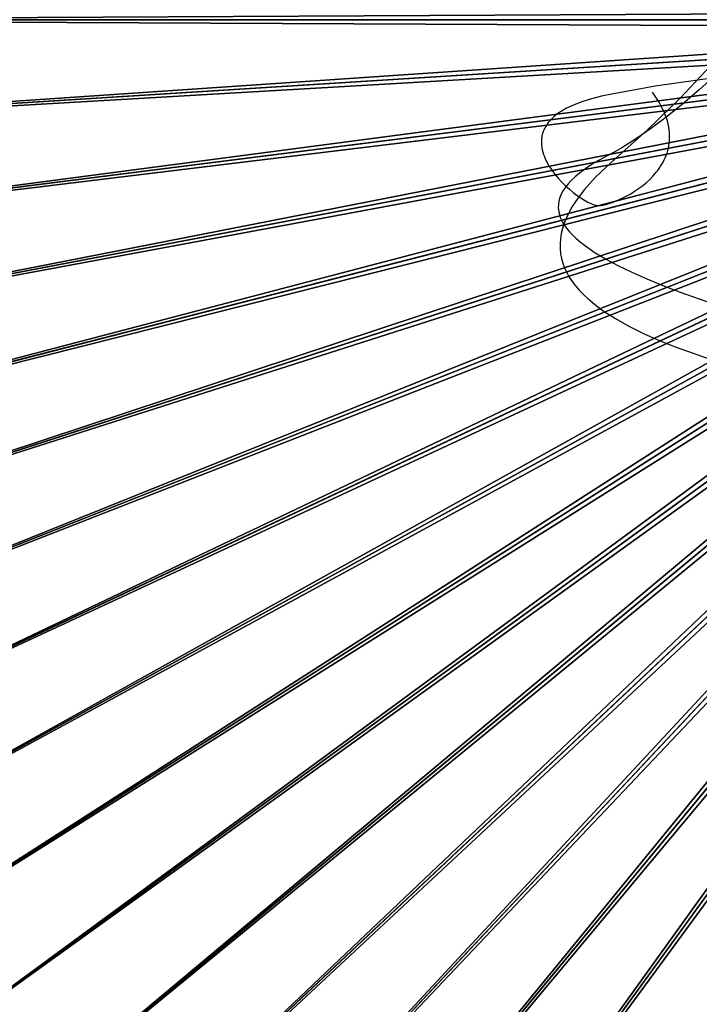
# Model space of a CAD drawing. Header units: millimetres. Extents: x -51 to 51, y -4 to 4.
# Tile 17 of 256: x -49.58 to -48.38, y -1.73 to 0. Entities that reach past the tile are written whole.
import ezdxf

# ---------------------------------------------------------------- set-up
doc = ezdxf.new("R2010")
doc.units = ezdxf.units.MM
doc.layers.get('0').update_dxf_attribs({"true_color": 0x5890e1})

msp = doc.modelspace()

# ---------------------------------------------------------------- linework, layer by layer
at = {"color": 34, "true_color": 0xb1581b}
for points in [[(-48.2923, -0.0063, -30.1939), (-48.416, -0.1376, -30.1738), (-48.4747, -0.1946, -30.1638), (-48.5307, -0.2449, -30.1538), (-48.5551, -0.267, -30.149), (-48.5659, -0.2777, -30.1466), (-48.5757, -0.2883, -30.1442), (-48.5847, -0.2988, -30.1418), (-48.5928, -0.309, -30.1394), (-48.6001, -0.3192, -30.1369), (-48.6065, -0.3291, -30.1345), (-48.612, -0.3389, -30.1321), (-48.6167, -0.3485, -30.1297), (-48.6206, -0.358, -30.1272), (-48.6236, -0.3674, -30.1248), (-48.6258, -0.3766, -30.1223), (-48.6273, -0.3856, -30.1199), (-48.628, -0.3945, -30.1174), (-48.6279, -0.4033, -30.115), (-48.627, -0.4119, -30.1125), (-48.6254, -0.4204, -30.1101), (-48.6231, -0.4287, -30.1076), (-48.62, -0.4369, -30.1052), (-48.6162, -0.445, -30.1027), (-48.6117, -0.453, -30.1002), (-48.6065, -0.4608, -30.0978), (-48.6007, -0.4685, -30.0953), (-48.5941, -0.4761, -30.0928), (-48.5869, -0.4836, -30.0903), (-48.5791, -0.4909, -30.0878), (-48.5706, -0.4981, -30.0854), (-48.5615, -0.5053, -30.0829), (-48.5518, -0.5123, -30.0804), (-48.5306, -0.5259, -30.0754), (-48.507, -0.5392, -30.0704), (-48.4812, -0.5521, -30.0654), (-48.4532, -0.5645, -30.0604), (-48.4232, -0.5766, -30.0553), (-48.3574, -0.5998, -30.0453)], [(-48.3537, -0.097, -31.1666), (-48.383, -0.1234, -31.1608), (-48.4116, -0.1479, -31.1547), (-48.4396, -0.1705, -31.1482), (-48.4668, -0.191, -31.1413), (-48.4933, -0.2093, -31.1341), (-48.5189, -0.2253, -31.1265), (-48.5314, -0.2325, -31.1225), (-48.5437, -0.239, -31.1184), (-48.5665, -0.2515, -31.1102), (-48.5765, -0.2578, -31.1062), (-48.5857, -0.264, -31.1022), (-48.594, -0.2702, -31.0982), (-48.6014, -0.2764, -31.0943), (-48.608, -0.2825, -31.0905), (-48.6137, -0.2887, -31.0867), (-48.6186, -0.2948, -31.083), (-48.6226, -0.3009, -31.0792), (-48.6259, -0.307, -31.0756), (-48.6283, -0.3131, -31.072), (-48.63, -0.3192, -31.0684), (-48.6309, -0.3253, -31.0649), (-48.631, -0.3313, -31.0614), (-48.6304, -0.3374, -31.058), (-48.629, -0.3434, -31.0546), (-48.6269, -0.3494, -31.0512), (-48.624, -0.3554, -31.0479), (-48.6205, -0.3614, -31.0446), (-48.6162, -0.3674, -31.0414), (-48.6112, -0.3733, -31.0382), (-48.6056, -0.3793, -31.035), (-48.5993, -0.3852, -31.0319), (-48.5923, -0.3912, -31.0288), (-48.5847, -0.3971, -31.0257), (-48.5765, -0.403, -31.0227), (-48.5676, -0.409, -31.0198), (-48.5581, -0.4149, -31.0168), (-48.548, -0.4208, -31.0139), (-48.5261, -0.4326, -31.0082), (-48.5018, -0.4443, -31.0026), (-48.4753, -0.4561, -30.9971), (-48.4468, -0.4678, -30.9918), (-48.4162, -0.4795, -30.9865), (-48.3492, -0.5029, -30.9764)]]:
    msp.add_polyline3d(points, dxfattribs=at)
at = {"color": 18, "true_color": 0x000000}
for points in [[(-48.348, -0.1012, -30.1528), (-48.4606, -0.117, -30.1527), (-48.5529, -0.1343, -30.1527), (-48.5723, -0.1391, -30.1527), (-48.5895, -0.1444, -30.1527), (-48.5973, -0.1473, -30.1527), (-48.6045, -0.1502, -30.1527), (-48.6113, -0.1533, -30.1527), (-48.6176, -0.1565, -30.1527), (-48.6233, -0.1597, -30.1527), (-48.6287, -0.1631, -30.1528), (-48.6335, -0.1665, -30.1528), (-48.6379, -0.1701, -30.1528), (-48.6419, -0.1737, -30.1528), (-48.6455, -0.1774, -30.1528), (-48.6471, -0.1792, -30.1528), (-48.6487, -0.1811, -30.1528), (-48.6501, -0.183, -30.1529), (-48.6514, -0.1849, -30.1529), (-48.6527, -0.1868, -30.1529), (-48.6538, -0.1887, -30.1529), (-48.6549, -0.1907, -30.1529), (-48.6558, -0.1926, -30.1529), (-48.6567, -0.1946, -30.1529), (-48.6575, -0.1966, -30.1529), (-48.6582, -0.1986, -30.1529), (-48.6588, -0.2006, -30.1529), (-48.6593, -0.2026, -30.153), (-48.6598, -0.2046, -30.153), (-48.6601, -0.2066, -30.153), (-48.6604, -0.2086, -30.153), (-48.6606, -0.2106, -30.153), (-48.6608, -0.2127, -30.153), (-48.6608, -0.2147, -30.153), (-48.6608, -0.2167, -30.153), (-48.6606, -0.2208, -30.1531), (-48.6601, -0.2249, -30.1531), (-48.6593, -0.229, -30.1531), (-48.6583, -0.233, -30.1531), (-48.657, -0.2371, -30.1532), (-48.6555, -0.2411, -30.1532), (-48.6539, -0.2452, -30.1532), (-48.652, -0.2491, -30.1532), (-48.6499, -0.2531, -30.1533), (-48.6477, -0.257, -30.1533), (-48.6427, -0.2647, -30.1533), (-48.6372, -0.2721, -30.1534), (-48.6312, -0.2792, -30.1534), (-48.6249, -0.2861, -30.1535), (-48.6183, -0.2925, -30.1535), (-48.6116, -0.2986, -30.1536), (-48.6048, -0.3042, -30.1536), (-48.5981, -0.3093, -30.1537), (-48.5915, -0.3138, -30.1537), (-48.5851, -0.3178, -30.1537), (-48.5791, -0.3211, -30.1538), (-48.5762, -0.3225, -30.1538), (-48.5735, -0.3238, -30.1538), (-48.5709, -0.3248, -30.1538), (-48.5684, -0.3257, -30.1538), (-48.5661, -0.3264, -30.1538), (-48.565, -0.3266, -30.1538), (-48.564, -0.3268, -30.1538), (-48.563, -0.327, -30.1538), (-48.562, -0.3271, -30.1538), (-48.5611, -0.3272, -30.1538), (-48.5603, -0.3272, -30.1538), (-48.5585, -0.3271, -30.1538), (-48.5566, -0.3269, -30.1538), (-48.5546, -0.3266, -30.1538), (-48.5523, -0.3262, -30.1538), (-48.5475, -0.3251, -30.1538), (-48.5422, -0.3236, -30.1538), (-48.5364, -0.3217, -30.1538), (-48.5303, -0.3194, -30.1538), (-48.5239, -0.3167, -30.1538), (-48.5172, -0.3136, -30.1538), (-48.5104, -0.3102, -30.1538), (-48.5035, -0.3063, -30.1538), (-48.4966, -0.3021, -30.1538), (-48.4897, -0.2974, -30.1538), (-48.483, -0.2924, -30.1538), (-48.4764, -0.287, -30.1538), (-48.4701, -0.2813, -30.1538), (-48.464, -0.2751, -30.1538), (-48.4584, -0.2686, -30.1538), (-48.4557, -0.2652, -30.1538), (-48.4532, -0.2617, -30.1538), (-48.4508, -0.2581, -30.1538), (-48.4485, -0.2545, -30.1538), (-48.4464, -0.2507, -30.1538), (-48.4444, -0.2468, -30.1538), (-48.4426, -0.2429, -30.1538), (-48.441, -0.2389, -30.1538), (-48.4395, -0.2347, -30.1538), (-48.4382, -0.2305, -30.1538), (-48.4371, -0.2262, -30.1538), (-48.4363, -0.2218, -30.1538), (-48.4356, -0.2173, -30.1538), (-48.4352, -0.2128, -30.1538), (-48.435, -0.2081, -30.1538), (-48.435, -0.2034, -30.1538), (-48.4353, -0.1985, -30.1538), (-48.4358, -0.1936, -30.1538), (-48.4366, -0.1886, -30.1538), (-48.4377, -0.1835, -30.1538), (-48.439, -0.1783, -30.1538), (-48.4406, -0.173, -30.1538), (-48.4426, -0.1677, -30.1538), (-48.4448, -0.1622, -30.1538), (-48.4474, -0.1567, -30.1538), (-48.4502, -0.1511, -30.1538), (-48.4534, -0.1454, -30.1538), (-48.457, -0.1396, -30.1538), (-48.4651, -0.1278, -30.1538)], [(-48.348, -0.1012, -31.1174), (-48.4606, -0.117, -31.1174), (-48.5529, -0.1343, -31.1173), (-48.5723, -0.1391, -31.1173), (-48.5895, -0.1444, -31.1173), (-48.5973, -0.1473, -31.1174), (-48.6045, -0.1502, -31.1174), (-48.6113, -0.1533, -31.1174), (-48.6176, -0.1565, -31.1174), (-48.6233, -0.1597, -31.1174), (-48.6287, -0.1631, -31.1174), (-48.6335, -0.1665, -31.1174), (-48.6379, -0.1701, -31.1174), (-48.6419, -0.1737, -31.1175), (-48.6455, -0.1774, -31.1175), (-48.6471, -0.1792, -31.1175), (-48.6487, -0.1811, -31.1175), (-48.6501, -0.183, -31.1175), (-48.6514, -0.1849, -31.1175), (-48.6527, -0.1868, -31.1175), (-48.6538, -0.1887, -31.1175), (-48.6549, -0.1907, -31.1175), (-48.6558, -0.1926, -31.1175), (-48.6567, -0.1946, -31.1176), (-48.6575, -0.1966, -31.1176), (-48.6582, -0.1986, -31.1176), (-48.6588, -0.2006, -31.1176), (-48.6593, -0.2026, -31.1176), (-48.6598, -0.2046, -31.1176), (-48.6601, -0.2066, -31.1176), (-48.6604, -0.2086, -31.1176), (-48.6606, -0.2106, -31.1177), (-48.6608, -0.2127, -31.1177), (-48.6608, -0.2147, -31.1177), (-48.6608, -0.2167, -31.1177), (-48.6606, -0.2208, -31.1177), (-48.6601, -0.2249, -31.1177), (-48.6593, -0.229, -31.1178), (-48.6583, -0.2331, -31.1178), (-48.657, -0.2371, -31.1178), (-48.6555, -0.2411, -31.1178), (-48.6539, -0.2452, -31.1179), (-48.652, -0.2491, -31.1179), (-48.6499, -0.2531, -31.1179), (-48.6477, -0.257, -31.1179), (-48.6427, -0.2647, -31.118), (-48.6372, -0.2721, -31.118), (-48.6312, -0.2792, -31.1181), (-48.6249, -0.2861, -31.1181), (-48.6183, -0.2925, -31.1182), (-48.6116, -0.2986, -31.1182), (-48.6048, -0.3042, -31.1183), (-48.5981, -0.3093, -31.1183), (-48.5915, -0.3138, -31.1183), (-48.5851, -0.3178, -31.1184), (-48.5791, -0.3211, -31.1184), (-48.5762, -0.3225, -31.1184), (-48.5735, -0.3238, -31.1184), (-48.5709, -0.3248, -31.1184), (-48.5684, -0.3257, -31.1184), (-48.5661, -0.3264, -31.1184), (-48.565, -0.3266, -31.1184), (-48.564, -0.3269, -31.1184), (-48.563, -0.327, -31.1184), (-48.562, -0.3271, -31.1184), (-48.5611, -0.3272, -31.1184), (-48.5603, -0.3272, -31.1184), (-48.5585, -0.3271, -31.1184), (-48.5566, -0.3269, -31.1184), (-48.5546, -0.3266, -31.1184), (-48.5523, -0.3262, -31.1184), (-48.5475, -0.3251, -31.1184), (-48.5422, -0.3236, -31.1184), (-48.5364, -0.3217, -31.1184), (-48.5303, -0.3194, -31.1184), (-48.5239, -0.3167, -31.1184), (-48.5172, -0.3137, -31.1184), (-48.5104, -0.3102, -31.1184), (-48.5035, -0.3063, -31.1184), (-48.4966, -0.3021, -31.1184), (-48.4897, -0.2974, -31.1184), (-48.483, -0.2924, -31.1184), (-48.4764, -0.287, -31.1184), (-48.47, -0.2813, -31.1184), (-48.464, -0.2751, -31.1184), (-48.4584, -0.2686, -31.1184), (-48.4557, -0.2652, -31.1184), (-48.4532, -0.2617, -31.1184), (-48.4508, -0.2581, -31.1184), (-48.4485, -0.2545, -31.1184), (-48.4464, -0.2507, -31.1184), (-48.4444, -0.2468, -31.1184), (-48.4426, -0.2429, -31.1184), (-48.441, -0.2389, -31.1184), (-48.4395, -0.2347, -31.1184), (-48.4382, -0.2305, -31.1184), (-48.4371, -0.2262, -31.1184), (-48.4363, -0.2218, -31.1184), (-48.4356, -0.2173, -31.1184), (-48.4352, -0.2128, -31.1184), (-48.435, -0.2081, -31.1184), (-48.435, -0.2034, -31.1184), (-48.4353, -0.1985, -31.1184), (-48.4358, -0.1936, -31.1184), (-48.4366, -0.1886, -31.1184), (-48.4377, -0.1835, -31.1184), (-48.439, -0.1783, -31.1184), (-48.4406, -0.173, -31.1184), (-48.4426, -0.1677, -31.1184), (-48.4448, -0.1622, -31.1184), (-48.4474, -0.1567, -31.1184), (-48.4502, -0.1511, -31.1184), (-48.4534, -0.1454, -31.1184), (-48.457, -0.1396, -31.1184), (-48.4651, -0.1278, -31.1184)]]:
    msp.add_polyline3d(points, dxfattribs=at)

# ---------------------------------------------------------------- meshes
at = {"color": 206, "true_color": 0x6c0888}
mesh = msp.add_polyface(dxfattribs=at)
corners = [(-50.3548, 0, -8.7449), (-47.4769, 0, -8.7449), (-47.4765, 0.0142, -8.7449), (-50.3487, 0.195, -8.7449), (-47.4769, 0, -9.131), (-50.5062, 0, -9.3481), (-50.4997, 0.2045, -9.3481), (-47.4765, 0.0142, -9.131), (-47.4752, 0.0284, -8.7449), (-50.3303, 0.3891, -8.7449), (-50.4805, 0.4081, -9.3481), (-47.4752, 0.0284, -9.131), (-47.4729, 0.0425, -8.7449), (-50.2998, 0.5818, -8.7449), (-50.4485, 0.6101, -9.3481), (-47.4729, 0.0425, -9.131), (-47.4698, 0.0564, -8.7449), (-50.2573, 0.7721, -8.7449), (-50.4039, 0.8098, -9.3481), (-47.4698, 0.0564, -9.131), (-47.4658, 0.0701, -8.7449), (-50.2029, 0.9594, -8.7449), (-50.3468, 1.0062, -9.3481), (-47.4658, 0.0701, -9.131), (-47.461, 0.0835, -8.7449), (-50.1368, 1.143, -8.7449), (-50.2775, 1.1987, -9.3481), (-47.461, 0.0835, -9.131), (-47.4553, 0.0966, -8.7449), (-50.0593, 1.322, -8.7449), (-50.1963, 1.3864, -9.3481), (-47.4553, 0.0966, -9.131), (-47.4489, 0.1093, -8.7449), (-49.9708, 1.4958, -8.7449), (-50.1034, 1.5687, -9.3481), (-47.4489, 0.1093, -9.131), (-47.4416, 0.1216, -8.7449), (-49.8715, 1.6637, -8.7449), (-49.9993, 1.7447, -9.3481), (-47.4416, 0.1216, -9.131), (-47.4336, 0.1334, -8.7449), (-49.7619, 1.825, -8.7449), (-49.8843, 1.9139, -9.3481), (-47.4336, 0.1334, -9.131), (-47.4249, 0.1447, -8.7449), (-49.7589, 2.0756, -9.3481), (-47.4249, 0.1447, -9.131), (-49.6423, 1.9791, -8.7449), (-47.4154, 0.1554, -8.7449), (-49.6236, 2.229, -9.3481), (-47.4154, 0.1554, -9.131), (-49.5133, 2.1254, -8.7449), (-47.4054, 0.1654, -8.7449), (-49.479, 2.3736, -9.3481), (-47.4054, 0.1654, -9.131), (-49.3754, 2.2633, -8.7449), (-47.3947, 0.1749, -8.7449), (-49.3256, 2.5089, -9.3481), (-47.3947, 0.1749, -9.131), (-49.2291, 2.3923, -8.7449), (-47.3834, 0.1836, -8.7449), (-49.1639, 2.6343, -9.3481), (-47.3834, 0.1836, -9.131), (-49.075, 2.5119, -8.7449), (-47.3716, 0.1916, -8.7449), (-48.9947, 2.7493, -9.3481), (-47.3716, 0.1916, -9.131), (-48.9137, 2.6215, -8.7449), (-47.3593, 0.1989, -8.7449), (-48.8187, 2.8534, -9.3481), (-47.3593, 0.1989, -9.131), (-48.7458, 2.7208, -8.7449), (-47.3466, 0.2053, -8.7449), (-48.6364, 2.9463, -9.3481), (-47.3466, 0.2053, -9.131), (-48.572, 2.8093, -8.7449), (-47.3335, 0.211, -8.7449), (-48.4487, 3.0275, -9.3481), (-47.3335, 0.211, -9.131), (-48.393, 2.8868, -8.7449), (-47.3201, 0.2158, -8.7449), (-48.2562, 3.0968, -9.3481), (-47.3201, 0.2158, -9.131)]
mesh.append_faces([[corners[k] for k in face] for face in [(0, 2, 3), (4, 6, 7), (3, 8, 9), (7, 10, 11), (9, 12, 13), (11, 14, 15), (13, 16, 17), (15, 18, 19), (17, 20, 21), (19, 22, 23), (21, 24, 25), (23, 26, 27), (25, 28, 29), (27, 30, 31), (29, 32, 33), (31, 34, 35), (33, 36, 37), (35, 38, 39), (37, 40, 41), (39, 42, 43), (43, 45, 46), (46, 49, 50), (50, 53, 54), (54, 57, 58), (58, 61, 62), (62, 65, 66), (66, 69, 70), (70, 73, 74), (74, 77, 78), (78, 81, 82)]], dxfattribs={"vtx0": -1, "color": 206})
mesh.append_faces([[corners[k] for k in face] for face in [(0, 1, 2), (4, 5, 6), (3, 2, 8), (7, 6, 10), (9, 8, 12), (11, 10, 14), (13, 12, 16), (15, 14, 18), (17, 16, 20), (19, 18, 22), (21, 20, 24), (23, 22, 26), (25, 24, 28), (27, 26, 30), (29, 28, 32), (31, 30, 34), (33, 32, 36), (35, 34, 38), (37, 36, 40), (41, 40, 44), (47, 44, 48), (51, 48, 52), (55, 52, 56), (59, 56, 60), (63, 60, 64), (67, 64, 68), (71, 68, 72), (75, 72, 76), (79, 76, 80)]], dxfattribs={"vtx2": -1, "color": 206})
mesh = msp.add_polyface(dxfattribs=at)
corners = [(-47.3716, -0.1916, -9.131), (-48.9947, -2.7493, -9.3481), (-49.1639, -2.6343, -9.3481), (-49.075, -2.5119, -8.7449), (-47.3947, -0.1749, -8.7449), (-49.2291, -2.3923, -8.7449), (-47.3834, -0.1836, -9.131), (-49.3256, -2.5089, -9.3481), (-47.4054, -0.1654, -8.7449), (-49.3754, -2.2633, -8.7449), (-47.3947, -0.1749, -9.131), (-49.479, -2.3736, -9.3481), (-47.4154, -0.1554, -8.7449), (-49.5133, -2.1254, -8.7449), (-47.4054, -0.1654, -9.131), (-49.6236, -2.229, -9.3481), (-47.4249, -0.1447, -8.7449), (-49.6423, -1.9791, -8.7449), (-47.4154, -0.1554, -9.131), (-49.7589, -2.0756, -9.3481), (-49.7763, -2.0899, -8.7685), (-49.8783, -1.9095, -8.7603), (-49.9025, -1.9272, -8.7685), (-49.7532, -2.0708, -8.7603), (-49.8521, -1.8906, -8.7538), (-49.7283, -2.0502, -8.7538), (-49.7016, -2.0281, -8.7489), (-49.8241, -1.8702, -8.7489), (-49.6729, -2.0044, -8.746), (-49.794, -1.8483, -8.746), (-49.7619, -1.825, -8.7449), (-47.4336, -0.1334, -8.7449), (-47.4249, -0.1447, -9.131), (-49.8843, -1.9139, -9.3481), (-49.9663, -1.9735, -9.6015), (-49.9647, -1.9724, -8.8017), (-49.9457, -1.9585, -8.7893), (-50.0633, -1.7854, -8.7893), (-49.925, -1.9435, -8.7782), (-50.0417, -1.7717, -8.7782), (-50.0183, -1.7568, -8.7685), (-49.993, -1.7407, -8.7603), (-49.9657, -1.7234, -8.7538), (-49.9364, -1.7049, -8.7489), (-49.9051, -1.6849, -8.746), (-49.8715, -1.6637, -8.7449), (-47.4416, -0.1216, -8.7449), (-47.4336, -0.1334, -9.131), (-49.9993, -1.7447, -9.3481), (-50.0849, -1.7991, -9.6015), (-49.939, -1.9537, -20.5298), (-50.0564, -1.781, -20.5298), (-50.0382, -1.5328, -8.7489), (-50.0056, -1.5149, -8.746), (-49.9708, -1.4958, -8.7449), (-47.4489, -0.1093, -8.7449), (-47.4416, -0.1216, -9.131), (-50.1034, -1.5687, -9.3481), (-47.4553, -0.0966, -8.7449), (-50.0593, -1.322, -8.7449), (-47.4489, -0.1093, -9.131), (-50.1963, -1.3864, -9.3481), (-47.461, -0.0835, -8.7449), (-50.1368, -1.143, -8.7449), (-47.4553, -0.0966, -9.131), (-50.2775, -1.1987, -9.3481), (-47.4658, -0.0701, -8.7449), (-50.2029, -0.9594, -8.7449), (-47.461, -0.0835, -9.131), (-50.3468, -1.0062, -9.3481), (-47.4698, -0.0564, -8.7449), (-50.2573, -0.7721, -8.7449), (-47.4658, -0.0701, -9.131), (-50.4039, -0.8098, -9.3481), (-47.4729, -0.0425, -8.7449), (-50.2998, -0.5818, -8.7449), (-47.4698, -0.0564, -9.131), (-50.4485, -0.6101, -9.3481), (-47.4752, -0.0284, -8.7449), (-50.3303, -0.3891, -8.7449), (-47.4729, -0.0425, -9.131), (-50.4805, -0.4081, -9.3481), (-47.4765, -0.0143, -8.7449), (-50.3487, -0.195, -8.7449), (-47.4752, -0.0284, -9.131), (-50.4997, -0.2045, -9.3481), (-47.4769, 0, -8.7449), (-50.3548, 0, -8.7449), (-47.4765, -0.0143, -9.131), (-50.5062, 0, -9.3481)]
mesh.append_faces([[corners[k] for k in face] for face in [(3, 4, 5), (5, 8, 9), (9, 12, 13), (13, 16, 17), (20, 21, 22), (23, 24, 21), (25, 27, 24), (26, 29, 27), (28, 30, 29), (17, 31, 30), (19, 34, 33), (22, 41, 40), (21, 42, 41), (24, 43, 42), (27, 44, 43), (29, 45, 44), (30, 46, 45), (33, 49, 48), (44, 54, 53), (45, 55, 54), (54, 58, 59), (59, 62, 63), (63, 66, 67), (67, 70, 71), (71, 74, 75), (75, 78, 79), (79, 82, 83), (83, 86, 87)]], dxfattribs={"vtx0": -1, "color": 206})
mesh.append_faces([[corners[k] for k in face] for face in [(0, 1, 2), (6, 2, 7), (10, 7, 11), (14, 11, 15), (18, 15, 19), (25, 26, 27), (26, 28, 29), (28, 17, 30), (32, 19, 33), (35, 36, 37), (36, 38, 39), (38, 22, 40), (22, 21, 41), (21, 24, 42), (24, 27, 43), (27, 29, 44), (29, 30, 45), (47, 33, 48), (33, 34, 49), (34, 50, 51), (42, 43, 52), (43, 44, 53), (44, 45, 54), (56, 48, 57), (60, 57, 61), (64, 61, 65), (68, 65, 69), (72, 69, 73), (76, 73, 77), (80, 77, 81), (84, 81, 85), (88, 85, 89)]], dxfattribs={"vtx2": -1, "color": 206})
mesh = msp.add_polyface(dxfattribs=at)
corners = [(-47.25, -0.2269, -8.7449), (-47.25, -0.2269, -9.131), (-47.2643, -0.2265, -9.131), (-47.2643, -0.2265, -8.7449), (-47.2784, -0.2252, -9.131), (-47.2784, -0.2252, -8.7449), (-47.2925, -0.2229, -9.131), (-47.2925, -0.2229, -8.7449), (-47.3064, -0.2198, -9.131), (-47.3064, -0.2198, -8.7449), (-47.3201, -0.2158, -9.131), (-47.3201, -0.2158, -8.7449), (-47.3335, -0.211, -9.131), (-47.3335, -0.211, -8.7449), (-47.3466, -0.2053, -9.131), (-47.3466, -0.2053, -8.7449), (-47.3593, -0.1989, -9.131), (-47.3593, -0.1989, -8.7449), (-47.3716, -0.1916, -9.131), (-47.3716, -0.1916, -8.7449), (-47.3834, -0.1836, -9.131), (-47.3834, -0.1836, -8.7449), (-47.3947, -0.1749, -9.131), (-47.3947, -0.1749, -8.7449), (-47.4054, -0.1654, -9.131), (-47.4054, -0.1654, -8.7449), (-47.4154, -0.1554, -9.131), (-47.4154, -0.1554, -8.7449), (-47.4249, -0.1447, -9.131), (-47.4249, -0.1447, -8.7449), (-47.4336, -0.1334, -9.131), (-47.4336, -0.1334, -8.7449), (-47.4416, -0.1216, -9.131), (-47.4416, -0.1216, -8.7449), (-47.4489, -0.1093, -9.131), (-47.4489, -0.1093, -8.7449), (-47.4553, -0.0966, -9.131), (-47.4553, -0.0966, -8.7449), (-47.461, -0.0835, -9.131), (-47.461, -0.0835, -8.7449), (-47.4658, -0.0701, -9.131), (-47.4658, -0.0701, -8.7449), (-50.2029, -0.9594, -8.7449), (-47.4698, -0.0564, -8.7449), (-47.4698, -0.0564, -9.131), (-50.4039, -0.8098, -9.3481), (-50.2573, -0.7721, -8.7449), (-47.4729, -0.0425, -8.7449), (-47.4729, -0.0425, -9.131), (-50.4485, -0.6101, -9.3481), (-50.2998, -0.5818, -8.7449), (-47.4752, -0.0284, -8.7449), (-47.4752, -0.0284, -9.131), (-50.4805, -0.4081, -9.3481), (-50.3303, -0.3891, -8.7449), (-47.4765, -0.0143, -8.7449), (-47.4765, -0.0143, -9.131), (-50.4997, -0.2045, -9.3481), (-50.3487, -0.195, -8.7449), (-47.4769, 0, -8.7449), (-47.4769, 0, -9.131), (-50.5062, 0, -9.3481)]
mesh.append_faces([[corners[k] for k in face] for face in [(0, 2, 3), (3, 4, 5), (5, 6, 7), (7, 8, 9), (9, 10, 11), (11, 12, 13), (13, 14, 15), (15, 16, 17), (17, 18, 19), (19, 20, 21), (21, 22, 23), (23, 24, 25), (25, 26, 27), (27, 28, 29), (29, 30, 31), (31, 32, 33), (33, 34, 35), (35, 36, 37), (37, 38, 39), (39, 40, 41), (41, 44, 43), (40, 45, 44), (43, 48, 47), (44, 49, 48), (47, 52, 51), (48, 53, 52), (51, 56, 55), (52, 57, 56), (55, 60, 59), (56, 61, 60)]], dxfattribs={"vtx0": -1, "color": 206})
mesh.append_faces([[corners[k] for k in face] for face in [(0, 1, 2), (3, 2, 4), (5, 4, 6), (7, 6, 8), (9, 8, 10), (11, 10, 12), (13, 12, 14), (15, 14, 16), (17, 16, 18), (19, 18, 20), (21, 20, 22), (23, 22, 24), (25, 24, 26), (27, 26, 28), (29, 28, 30), (31, 30, 32), (33, 32, 34), (35, 34, 36), (37, 36, 38), (39, 38, 40), (42, 41, 43), (41, 40, 44), (46, 43, 47), (43, 44, 48), (50, 47, 51), (47, 48, 52), (54, 51, 55), (51, 52, 56), (58, 55, 59), (55, 56, 60)]], dxfattribs={"vtx2": -1, "color": 206})
mesh = msp.add_polyface(dxfattribs=at)
corners = [(-47.25, -3.1048, -8.7449), (-47.25, -0.2269, -8.7449), (-47.2643, -0.2265, -8.7449), (-47.445, -3.0987, -8.7449), (-47.25, -0.2269, -9.131), (-47.25, -3.2562, -9.3481), (-47.4545, -3.2497, -9.3481), (-47.2643, -0.2265, -9.131), (-47.2784, -0.2252, -8.7449), (-47.6391, -3.0803, -8.7449), (-47.6581, -3.2305, -9.3481), (-47.2784, -0.2252, -9.131), (-47.2925, -0.2229, -8.7449), (-47.8318, -3.0498, -8.7449), (-47.8601, -3.1985, -9.3481), (-47.2925, -0.2229, -9.131), (-47.3064, -0.2198, -8.7449), (-48.0221, -3.0073, -8.7449), (-48.0598, -3.1539, -9.3481), (-47.3064, -0.2198, -9.131), (-47.3201, -0.2158, -8.7449), (-48.2094, -2.9529, -8.7449), (-48.2562, -3.0968, -9.3481), (-47.3201, -0.2158, -9.131), (-47.3335, -0.211, -8.7449), (-48.393, -2.8868, -8.7449), (-48.4487, -3.0275, -9.3481), (-47.3335, -0.211, -9.131), (-47.3466, -0.2053, -8.7449), (-48.572, -2.8093, -8.7449), (-48.6364, -2.9463, -9.3481), (-47.3466, -0.2053, -9.131), (-47.3593, -0.1989, -8.7449), (-48.7458, -2.7208, -8.7449), (-48.8187, -2.8534, -9.3481), (-47.3593, -0.1989, -9.131), (-47.3716, -0.1916, -8.7449), (-48.9137, -2.6215, -8.7449), (-48.9947, -2.7493, -9.3481), (-47.3716, -0.1916, -9.131), (-47.3834, -0.1836, -8.7449), (-49.075, -2.5119, -8.7449), (-49.1639, -2.6343, -9.3481), (-47.3834, -0.1836, -9.131), (-47.3947, -0.1749, -8.7449), (-49.3256, -2.5089, -9.3481), (-47.3947, -0.1749, -9.131), (-49.2291, -2.3923, -8.7449), (-47.4054, -0.1654, -8.7449), (-49.479, -2.3736, -9.3481), (-47.4054, -0.1654, -9.131), (-49.3754, -2.2633, -8.7449), (-47.4154, -0.1554, -8.7449), (-49.6236, -2.229, -9.3481), (-47.4154, -0.1554, -9.131), (-49.5133, -2.1254, -8.7449), (-47.4249, -0.1447, -8.7449), (-49.7589, -2.0756, -9.3481), (-47.4249, -0.1447, -9.131), (-49.6423, -1.9791, -8.7449), (-47.4336, -0.1334, -8.7449), (-49.8843, -1.9139, -9.3481), (-47.4336, -0.1334, -9.131), (-49.7619, -1.825, -8.7449), (-47.4416, -0.1216, -8.7449), (-49.9993, -1.7447, -9.3481), (-47.4416, -0.1216, -9.131), (-49.8715, -1.6637, -8.7449), (-47.4489, -0.1093, -8.7449), (-50.1034, -1.5687, -9.3481), (-47.4489, -0.1093, -9.131), (-49.9708, -1.4958, -8.7449), (-47.4553, -0.0966, -8.7449), (-50.1963, -1.3864, -9.3481), (-47.4553, -0.0966, -9.131), (-50.0593, -1.322, -8.7449), (-47.461, -0.0835, -8.7449), (-50.2775, -1.1987, -9.3481), (-47.461, -0.0835, -9.131), (-50.1368, -1.143, -8.7449), (-47.4658, -0.0701, -8.7449), (-50.3468, -1.0062, -9.3481), (-47.4658, -0.0701, -9.131)]
mesh.append_faces([[corners[k] for k in face] for face in [(0, 2, 3), (4, 6, 7), (3, 8, 9), (7, 10, 11), (9, 12, 13), (11, 14, 15), (13, 16, 17), (15, 18, 19), (17, 20, 21), (19, 22, 23), (21, 24, 25), (23, 26, 27), (25, 28, 29), (27, 30, 31), (29, 32, 33), (31, 34, 35), (33, 36, 37), (35, 38, 39), (37, 40, 41), (39, 42, 43), (43, 45, 46), (46, 49, 50), (50, 53, 54), (54, 57, 58), (58, 61, 62), (62, 65, 66), (66, 69, 70), (70, 73, 74), (74, 77, 78), (78, 81, 82)]], dxfattribs={"vtx0": -1, "color": 206})
mesh.append_faces([[corners[k] for k in face] for face in [(0, 1, 2), (4, 5, 6), (3, 2, 8), (7, 6, 10), (9, 8, 12), (11, 10, 14), (13, 12, 16), (15, 14, 18), (17, 16, 20), (19, 18, 22), (21, 20, 24), (23, 22, 26), (25, 24, 28), (27, 26, 30), (29, 28, 32), (31, 30, 34), (33, 32, 36), (35, 34, 38), (37, 36, 40), (41, 40, 44), (47, 44, 48), (51, 48, 52), (55, 52, 56), (59, 56, 60), (63, 60, 64), (67, 64, 68), (71, 68, 72), (75, 72, 76), (79, 76, 80)]], dxfattribs={"vtx2": -1, "color": 206})

doc.saveas('drawing.dxf')
